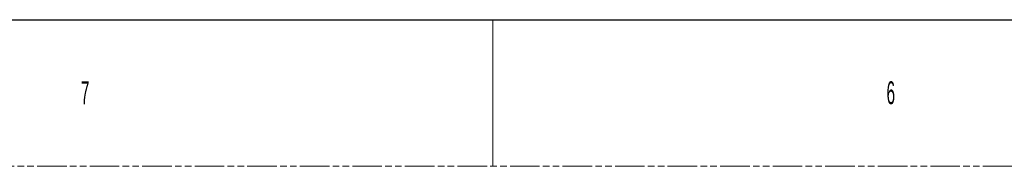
# Model space of a CAD drawing. Header units: millimetres. Extents: x -9020 to -2602, y 1105 to 6065.
# Tile 2 of 80: x -7887 to -6906, y 1105 to 1251. Entities that reach past the tile are written whole.
import ezdxf

# ---------------------------------------------------------------- set-up
doc = ezdxf.new("R2010")
doc.units = ezdxf.units.MM
doc.header["$LTSCALE"] = 65.395
doc.linetypes.add('PHANTOM', pattern=[0.8, 0.45, -0.05, 0.1, -0.05, 0.1, -0.05])
doc.layers.get('0').update_dxf_attribs({"linetype": 'CONTINUOUS'})
doc.styles.get("Standard").update_dxf_attribs({"font": 'GOTHIC.TTF', "width": 0.5})

msp = doc.modelspace()

# ---------------------------------------------------------------- linework, layer by layer
at = {"color": 7, "linetype": 'Continuous'}
msp.add_line((-8947.32, 1251.22), (-2674.49, 1251.22), dxfattribs=at)
at = {"color": 7, "linetype": 'Continuous', "lineweight": 0}
msp.add_line((-7415.58, 1251.22), (-7415.58, 1105.34), dxfattribs=at)
at = {"color": 7, "linetype": 'PHANTOM', "lineweight": 0}
msp.add_line((-9020.26, 1105.34), (-2601.55, 1105.34), dxfattribs=at)

# ---------------------------------------------------------------- texts
at = {"color": 7, "linetype": 'Continuous', "lineweight": 0, "char_height": 22.79, "attachment_point": 1}
for s, insert in [('7', (-7825.87, 1189.94)), ('6', (-7023.53, 1189.94))]:
    msp.add_mtext(s, dxfattribs=dict(at, insert=insert))

doc.saveas('drawing.dxf')
